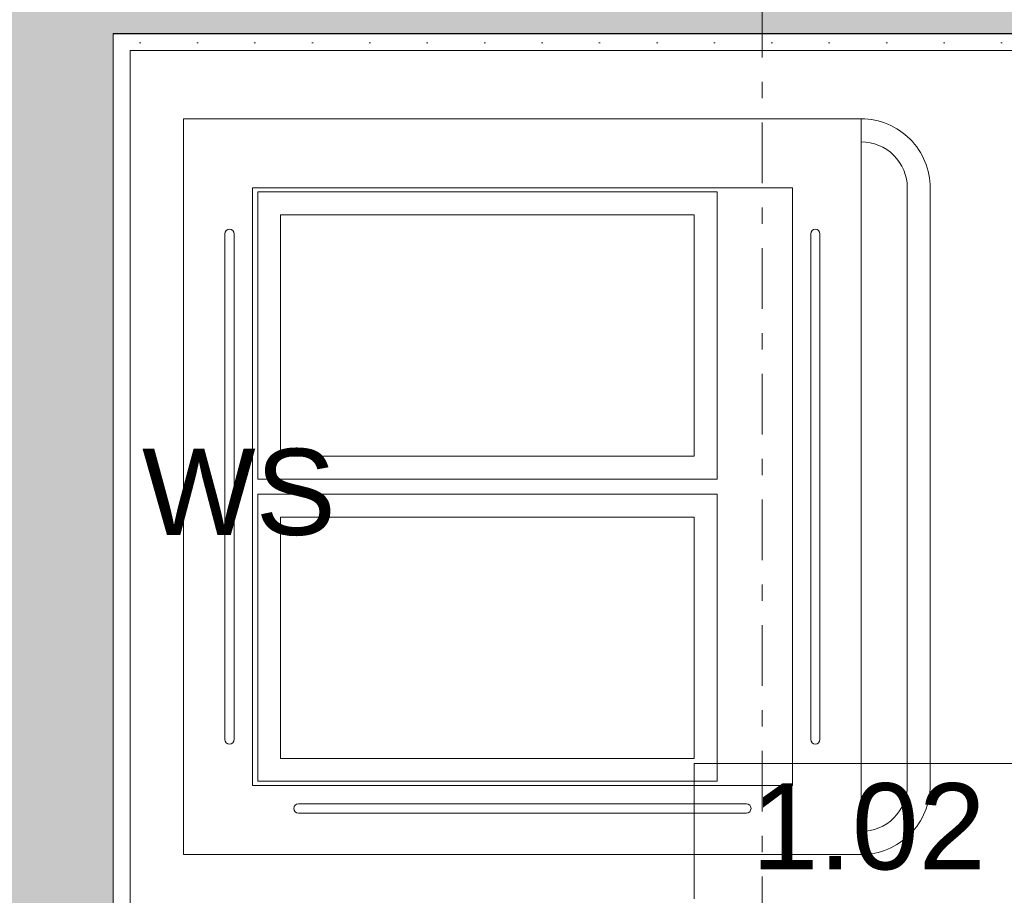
# Model space of a CAD drawing. Extents: x 100 to 2982, y 37 to 2050.
# Tile 76 of 135: x 1093 to 1179, y 1703 to 1779. Entities that reach past the tile are written whole.
import ezdxf
from ezdxf.xclip import XClip

# ---------------------------------------------------------------- set-up
doc = ezdxf.new("R2010")
doc.units = 0
doc.header["$MEASUREMENT"] = 0
doc.header["$XCLIPFRAME"] = 0
doc.linetypes.add('Przerywana podwójnie', pattern=[54.680554, 26.458333, -10.583333, 7.055556, -10.583333])
for name, color, linetype in [('210-A Pomieszczenia', 7, 'Continuous'), ('410-K Osie', 7, 'Continuous'), ('420-K Ściany', 7, 'Continuous'), ('810-G Ogólne', 7, 'Continuous'), ('820-G Rysunki Obrazki', 7, 'Continuous'), ('Nowe_0', 7, 'Continuous'), ('Nowe_330-W Wyposażenie', 7, 'Continuous')]:
    doc.layers.add(name, color=color, linetype=linetype)
doc.styles.add('STYL_AUTOMATYCZNY_3', font='txt')
doc.styles.add('STYL_AUTOMATYCZNY_7', font='txt')
pattern_1 = [(0, (-18316.349, -206.5255), (0, 8.660254), [0, -5]), (0, (-18313.849, -202.195), (0, 8.660254), [0, -5])]

# ---------------------------------------------------------------- blocks, each defined once
blk = doc.blocks.new('Rysunek_1_1', base_point=(-18316.349, -206.526))
at = {"layer": '420-K Ściany', "linetype": 'Continuous', "lineweight": 13}
for points in [[(1089.302, 1777.509), (1101.302, 1777.509), (1101.302, 1801.509), (1089.302, 1801.509)], [(1101.302, 1777.509), (1288.802, 1777.509), (1288.802, 1801.509), (1101.302, 1801.509)], [(1089.302, 1776.009), (1101.302, 1776.009), (1101.302, 1777.509), (1089.302, 1777.509)], [(1101.302, 1648.509), (1101.302, 1776.009), (1089.302, 1776.009), (1089.302, 1648.509)]]:
    blk.add_hatch(color=62, dxfattribs=at).paths.add_polyline_path(points)
at = {"layer": '420-K Ściany', "linetype": 'Continuous', "lineweight": 5}
h = blk.add_hatch(dxfattribs=at)
h.set_pattern_fill('Tynk_0001', color=180, style=0, pattern_type=2)
h.set_pattern_definition(pattern_1)
h.paths.add_polyline_path([(1101.302, 1776.009), (1102.802, 1776.009), (1102.802, 1777.509), (1101.302, 1777.509)])
h = blk.add_hatch(dxfattribs=at)
h.set_pattern_fill('Tynk_0001', color=180, style=0, pattern_type=2)
h.set_pattern_definition(pattern_1)
h.paths.add_polyline_path([(1102.802, 1776.009), (1288.802, 1776.009), (1288.802, 1777.509), (1102.802, 1777.509)])
h = blk.add_hatch(dxfattribs=at)
h.set_pattern_fill('Tynk_0001', color=180, style=0, pattern_type=2)
h.set_pattern_definition(pattern_1)
h.paths.add_polyline_path([(1102.802, 1650.009), (1102.802, 1776.009), (1101.302, 1776.009), (1101.302, 1650.009)])
at = {"layer": '210-A Pomieszczenia', "color": 6, "linetype": 'Continuous', "lineweight": 13, "ltscale": 0.2}
for p, q in [((1151.88, 1713.973), (1217.903, 1713.973)), ((1151.88, 1702.187), (1151.88, 1713.973))]:
    blk.add_line(p, q, dxfattribs=at)
at = {"layer": '410-K Osie', "color": 101, "linetype": 'Przerywana podwójnie', "lineweight": 5, "ltscale": 0.2}
blk.add_line((1157.802, 1813.509), (1157.802, 529.46), dxfattribs=at)
blk.add_line((1157.802, 1813.509), (1157.802, 529.46), dxfattribs=at)
at = {"layer": '420-K Ściany', "color": 67, "linetype": 'Continuous', "lineweight": 13, "ltscale": 0.2}
for p, q in [((1101.302, 1776.009), (1101.302, 1777.509)), ((1101.302, 1776.009), (1101.302, 1777.509)), ((1101.302, 1648.509), (1101.302, 1776.009))]:
    blk.add_line(p, q, dxfattribs=at)
at = {"layer": '420-K Ściany', "color": 27, "linetype": 'Continuous', "lineweight": 25, "ltscale": 0.2}
blk.add_line((1101.302, 1777.509), (1288.802, 1777.509), dxfattribs=at)
at = {"layer": '420-K Ściany', "color": 47, "linetype": 'Continuous', "lineweight": 15, "ltscale": 0.2, "flags": 128}
for points in [[(1102.802, 1776.009), (1288.802, 1776.009)], [(1102.802, 1650.009), (1102.802, 1776.009)]]:
    blk.add_lwpolyline(points, dxfattribs=at)
at = {"layer": 'Nowe_0', "color": 1, "linetype": 'Continuous', "lineweight": 13, "ltscale": 0.2}
for p, q in [((1113.893, 1763.705), (1113.893, 1738.705)), ((1153.893, 1763.705), (1113.893, 1763.705)), ((1153.893, 1738.705), (1153.893, 1763.705)), ((1115.893, 1761.705), (1115.893, 1740.705)), ((1151.893, 1761.705), (1115.893, 1761.705)), ((1151.893, 1740.705), (1151.893, 1761.705)), ((1115.893, 1740.705), (1151.893, 1740.705)), ((1113.893, 1738.705), (1153.893, 1738.705)), ((1113.893, 1712.424), (1113.893, 1737.423)), ((1113.893, 1737.423), (1153.893, 1737.423)), ((1153.893, 1737.423), (1153.893, 1712.424)), ((1115.893, 1714.424), (1115.893, 1735.423)), ((1115.893, 1735.423), (1151.893, 1735.423)), ((1151.893, 1735.423), (1151.893, 1714.424)), ((1151.893, 1714.424), (1115.893, 1714.424)), ((1153.893, 1712.424), (1113.893, 1712.424))]:
    blk.add_line(p, q, dxfattribs=at)
at = {"layer": 'Nowe_330-W Wyposażenie', "color": 4, "linetype": 'Continuous', "lineweight": 13, "ltscale": 0.2, "flags": 128}
for points in [[(1107.44, 1770.064), (1166.44, 1770.064), (1166.44, 1706.064), (1107.44, 1706.064)], [(1113.44, 1764.064), (1160.44, 1764.064), (1160.44, 1712.064), (1113.44, 1712.064)]]:
    blk.add_lwpolyline(points, close=True, dxfattribs=at)
for points in [[(1166.44, 1770.064, -0.414214), (1172.44, 1764.064), (1172.44, 1712.064, -0.414214), (1166.44, 1706.064), (1166.44, 1708.064, 0.414214), (1170.44, 1712.064), (1170.44, 1764.064, 0.414214), (1166.44, 1768.064)], [(1111.84, 1716.064, -1), (1111.04, 1716.064), (1111.04, 1760.064, -1), (1111.84, 1760.064)], [(1162.04, 1716.064, 1), (1162.84, 1716.064), (1162.84, 1760.064, 1), (1162.04, 1760.064)], [(1156.44, 1709.664, 1), (1156.44, 1710.464), (1117.44, 1710.464, 1), (1117.44, 1709.664)]]:
    blk.add_lwpolyline(points, format="xyb", close=True, dxfattribs=at)
at = {"layer": '210-A Pomieszczenia', "color": 6, "linetype": 'Continuous', "lineweight": 13, "insert": (1156.88, 1712.259), "char_height": 7.5, "attachment_point": 1, "style": 'STYL_AUTOMATYCZNY_3'}
blk.add_mtext('\\A1;{\\pql;\\pt0,25;\\fArial|b0|i0|c238|p38;1.02\\fArial|b0|i0|c238|p38;\\A1{\\H.66x;\\S^  ;}\\fArial|b0|i0|c238|p38;\\fArial|b0|i0|c238|p38;\\A1{\\H.66x;\\S^  ;}}', dxfattribs=at)
at = {"layer": '810-G Ogólne', "color": 1, "linetype": 'Continuous', "lineweight": 13, "insert": (1103.826, 1741.362), "char_height": 7.5, "attachment_point": 1, "style": 'STYL_AUTOMATYCZNY_7'}
blk.add_mtext('\\A1;{\\pql;\\fArial|b0|i0|c0|p38;W\\fArial|b0|i0|c0|p38;S}', dxfattribs=at)

msp = doc.modelspace()

# ---------------------------------------------------------------- block references
at = {"layer": '820-G Rysunki Obrazki', "color": 65, "linetype": 'Continuous', "lineweight": 13, "ltscale": 0.2}
ref = msp.add_blockref('Rysunek_1_1', (-18316.349, -206.526), dxfattribs=at)
XClip(ref).set_block_clipping_path([(244.527027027, 76.8014120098), (2570.9054054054, 2022.1162324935)])

doc.saveas('drawing.dxf')
